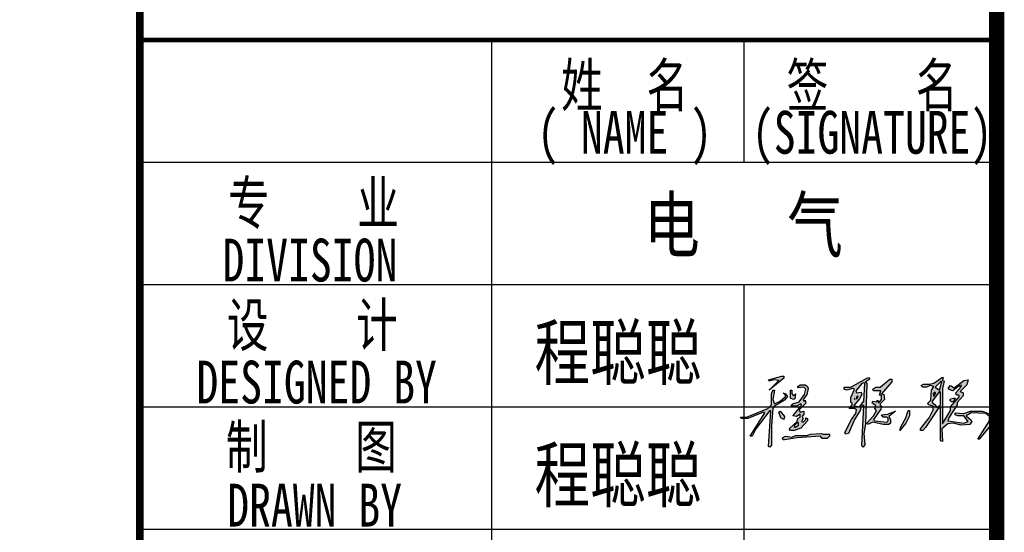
# Model space of a CAD drawing. Extents: x 427948 to 764348, y 274849 to 601549.
# Tile 50 of 212: x 588763 to 595198, y 526229 to 529582. Entities that reach past the tile are written whole.
import ezdxf
from ezdxf.enums import TextEntityAlignment as Align

# ---------------------------------------------------------------- set-up
doc = ezdxf.new("R2010")
doc.units = 0
doc.header["$LTSCALE"] = 1000
doc.header["$MEASUREMENT"] = 0
doc.layers.get('0').update_dxf_attribs({"linetype": 'CONTINUOUS'})
doc.layers.add('PUB_TITLE', color=4, linetype='CONTINUOUS')
doc.layers.add('TK', color=7, linetype='CONTINUOUS')
doc.styles.add('-宋体', font='txt', dxfattribs={"width": 0.8})
doc.styles.add('TKHZ1', font='txt', dxfattribs={"width": 0.8})

# ---------------------------------------------------------------- blocks, each defined once
blk = doc.blocks.new('A$C51992555')
at = {"linetype": 'Continuous'}
h = blk.add_hatch(color=256, dxfattribs=at)
h.dxf.hatch_style = 1
h.paths.add_polyline_path([(110, 19), (112, 18), (121, 18), (121, 15), (118, 12), (111, 12), (109, 15), (77, 13), (60, 10), (58, 10), (57, 13), (61, 15), (70, 14), (75, 16), (90, 16), (95, 18)])
h.paths.add_polyline_path([(79, 33), (78, 34), (73, 29), (74, 27), (79, 30)], flags=16)
h.paths.add_polyline_path([(52, 48), (54, 49), (60, 42), (59, 38), (55, 40)], flags=17)
h.paths.add_polyline_path([(228, 50), (230, 50), (230, 43), (225, 33), (217, 23), (218, 28), (225, 40)])
h.paths.add_polyline_path([(156, 66), (155, 67), (155, 65)], flags=16)
h.paths.add_polyline_path([(290, 67), (292, 67), (290, 62), (287, 62), (285, 64), (286, 66)], flags=17)
h.paths.add_polyline_path([(159, 67), (158, 69), (158, 66)], flags=16)
h.paths.add_polyline_path([(160, 69), (159, 70), (159, 68)], flags=16)
h.paths.add_polyline_path([(266, 74), (264, 75), (262, 73), (263, 69)], flags=16)
h.paths.add_polyline_path([(272, 75), (271, 76), (261, 63), (261, 61), (265, 58), (267, 54), (272, 58)], flags=16)
h.paths.add_polyline_path([(68, 78), (70, 78), (70, 73), (72, 70), (75, 73), (74, 66), (72, 65), (68, 67)], flags=17)
h.paths.add_polyline_path([(44, 78), (46, 78), (44, 65), (46, 59), (54, 63), (61, 69), (61, 71), (58, 74), (61, 73), (64, 69), (60, 64), (46, 56), (44, 53), (42, 29), (42, 3), (40, 0), (38, 1), (41, 49), (40, 50), (21, 25), (16, 15), (13, 15), (33, 47), (31, 48), (10, 39), (1, 39), (0, 41), (8, 41), (37, 53), (42, 58), (42, 73)])
h.paths.add_polyline_path([(301, 84), (300, 85), (300, 83)], flags=16)
h.paths.add_polyline_path([(81, 85), (88, 85), (91, 83), (92, 80), (90, 72), (85, 65), (86, 63), (88, 64), (89, 60), (80, 51), (81, 48), (86, 49), (86, 45), (84, 42), (85, 39), (83, 35), (85, 34), (89, 38), (89, 40), (91, 39), (91, 36), (82, 26), (73, 23), (68, 23), (66, 25), (77, 35), (78, 39), (81, 41), (81, 45), (76, 42), (71, 43), (83, 57), (82, 59), (76, 56), (69, 56), (71, 59), (80, 62), (87, 72), (89, 79), (86, 82), (78, 81), (78, 83)])
h.paths.add_polyline_path([(169, 87), (168, 88), (165, 87), (157, 77), (158, 74), (164, 75), (165, 72), (162, 66), (154, 57), (162, 55), (168, 63)], flags=16)
h.paths.add_polyline_path([(274, 89), (273, 90), (265, 82), (271, 78)], flags=16)
h.paths.add_polyline_path([(203, 93), (206, 93), (206, 89), (192, 73), (195, 72), (196, 65), (190, 59), (190, 57), (192, 56), (191, 52), (181, 38), (183, 36), (199, 34), (201, 36), (201, 39), (199, 41), (194, 41), (192, 44), (200, 45), (211, 49), (202, 42), (204, 38), (204, 33), (202, 31), (194, 31), (180, 34), (173, 31), (172, 33), (181, 43), (185, 50), (183, 53), (184, 57), (179, 60), (180, 63), (185, 62), (187, 64), (188, 60), (192, 65), (192, 71), (189, 71), (191, 77), (181, 77), (180, 79), (184, 82), (190, 82)])
h.paths.add_polyline_path([(172, 94), (174, 95), (176, 93), (170, 89), (172, 87), (170, 32), (168, 19), (169, 4), (167, 0), (165, 2), (168, 57), (167, 58), (164, 55), (163, 50), (155, 38), (147, 19), (143, 18), (142, 20), (151, 38), (157, 46), (158, 51), (155, 53), (148, 53), (152, 58), (152, 60), (150, 61), (150, 68), (155, 79), (153, 80), (144, 78), (141, 79), (141, 82), (150, 82)])
h.paths.add_polyline_path([(274, 95), (276, 95), (275, 91), (277, 90), (275, 80), (275, 32), (286, 50), (286, 55), (298, 69), (297, 71), (294, 71), (293, 74), (300, 82), (298, 84), (289, 77), (283, 79), (283, 81), (286, 84), (291, 81), (304, 91), (310, 92), (308, 85), (299, 76), (303, 74), (303, 70), (295, 61), (295, 58), (284, 41), (282, 36), (304, 33), (310, 35), (304, 43), (296, 43), (292, 44), (292, 47), (304, 46), (313, 49), (329, 49), (340, 45), (342, 42), (342, 35), (339, 28), (325, 11), (323, 11), (339, 36), (339, 42), (334, 46), (314, 47), (307, 43), (314, 37), (315, 35), (312, 31), (300, 30), (290, 33), (282, 32), (274, 25), (275, 8), (272, 9), (272, 53), (270, 54), (252, 27), (248, 23), (245, 23), (245, 25), (257, 40), (262, 51), (262, 56), (256, 58), (255, 60), (259, 64), (260, 78), (263, 83), (258, 84), (253, 82), (248, 82), (246, 84), (249, 86), (258, 86), (264, 88)])
h.paths.add_polyline_path([(56, 97), (59, 97), (59, 94), (39, 78), (52, 91), (45, 92), (39, 90), (38, 92)])
for points in [[(56, 97), (59, 97), (59, 94), (39, 78), (52, 91), (45, 92), (39, 90), (38, 92), (56, 97)], [(172, 94), (174, 95), (176, 93), (170, 89), (172, 87), (170, 32), (168, 19), (169, 4), (167, 0), (165, 2), (168, 57), (167, 58), (164, 55), (163, 50), (155, 38), (147, 19), (143, 18), (142, 20), (151, 38), (157, 46), (158, 51), (155, 53), (148, 53), (152, 58), (152, 60), (150, 61), (150, 68), (155, 79), (153, 80), (144, 78), (141, 79), (141, 82), (150, 82), (172, 94)], [(274, 95), (276, 95), (275, 91), (277, 90), (275, 80), (275, 32), (286, 50), (286, 55), (298, 69), (297, 71), (294, 71), (293, 74), (300, 82), (298, 84), (289, 77), (283, 79), (283, 81), (286, 84), (291, 81), (304, 91), (310, 92), (308, 85), (299, 76), (303, 74), (303, 70), (295, 61), (295, 58), (284, 41), (282, 36), (304, 33), (310, 35), (304, 43), (296, 43), (292, 44), (292, 47), (304, 46), (313, 49), (329, 49), (340, 45), (342, 42), (342, 35), (339, 28), (325, 11), (323, 11), (339, 36), (339, 42), (334, 46), (314, 47), (307, 43), (314, 37), (315, 35), (312, 31), (300, 30), (290, 33), (282, 32), (274, 25), (275, 8), (272, 9), (272, 53), (270, 54), (252, 27), (248, 23), (245, 23), (245, 25), (257, 40), (262, 51), (262, 56), (256, 58), (255, 60), (259, 64), (260, 78), (263, 83), (258, 84), (253, 82), (248, 82), (246, 84), (249, 86), (258, 86), (264, 88), (274, 95)], [(81, 85), (88, 85), (91, 83), (92, 80), (90, 72), (85, 65), (86, 63), (88, 64), (89, 60), (80, 51), (81, 48), (86, 49), (86, 45), (84, 42), (85, 39), (83, 35), (85, 34), (89, 38), (89, 40), (91, 39), (91, 36), (82, 26), (73, 23), (68, 23), (66, 25), (77, 35), (78, 39), (81, 41), (81, 45), (76, 42), (71, 43), (83, 57), (82, 59), (76, 56), (69, 56), (71, 59), (80, 62), (87, 72), (89, 79), (86, 82), (78, 81), (78, 83), (81, 85)], [(169, 87), (168, 88), (165, 87), (157, 77), (158, 74), (164, 75), (165, 72), (162, 66), (154, 57), (162, 55), (168, 63), (169, 87)], [(203, 93), (206, 93), (206, 89), (192, 73), (195, 72), (196, 65), (190, 59), (190, 57), (192, 56), (191, 52), (181, 38), (183, 36), (199, 34), (201, 36), (201, 39), (199, 41), (194, 41), (192, 44), (200, 45), (211, 49), (202, 42), (204, 38), (204, 33), (202, 31), (194, 31), (180, 34), (173, 31), (172, 33), (181, 43), (185, 50), (183, 53), (184, 57), (179, 60), (180, 63), (185, 62), (187, 64), (188, 60), (192, 65), (192, 71), (189, 71), (191, 77), (181, 77), (180, 79), (184, 82), (190, 82), (203, 93)], [(274, 89), (273, 90), (265, 82), (271, 78), (274, 89)], [(301, 84), (300, 85), (300, 83), (301, 84)], [(44, 78), (46, 78), (44, 65), (46, 59), (54, 63), (61, 69), (61, 71), (58, 74), (61, 73), (64, 69), (60, 64), (46, 56), (44, 53), (42, 29), (42, 3), (40, 0), (38, 1), (41, 49), (40, 50), (21, 25), (16, 15), (13, 15), (33, 47), (31, 48), (10, 39), (1, 39), (0, 41), (8, 41), (37, 53), (42, 58), (42, 73), (44, 78)], [(68, 78), (70, 78), (70, 73), (72, 70), (75, 73), (74, 66), (72, 65), (68, 67), (68, 78)], [(159, 67), (158, 69), (158, 66), (159, 67)], [(160, 69), (159, 70), (159, 68), (160, 69)], [(272, 75), (271, 76), (261, 63), (261, 61), (265, 58), (267, 54), (272, 58), (272, 75)], [(266, 74), (264, 75), (262, 73), (263, 69), (266, 74)], [(156, 66), (155, 67), (155, 65), (156, 66)], [(290, 67), (292, 67), (290, 62), (287, 62), (285, 64), (286, 66), (290, 67)], [(52, 48), (54, 49), (60, 42), (59, 38), (55, 40), (52, 48)], [(228, 50), (230, 50), (230, 43), (225, 33), (217, 23), (218, 28), (225, 40), (228, 50)], [(79, 33), (78, 34), (73, 29), (74, 27), (79, 30), (79, 33)], [(110, 19), (112, 18), (121, 18), (121, 15), (118, 12), (111, 12), (109, 15), (77, 13), (60, 10), (58, 10), (57, 13), (61, 15), (70, 14), (75, 16), (90, 16), (95, 18), (110, 19)]]:
    blk.add_lwpolyline(points, dxfattribs=at)
blk = doc.blocks.new('24')
at = {"color": 4}
blk.add_line((-1110888.9, 145318.9), (-1110888.9, 202718.9), dxfattribs=at)
at = {"layer": 'PUB_TITLE'}
for p, q in [((-1110888.9, 145318.9), (-1110888.9, 202718.9)), ((-1114188.9, 154908.4), (-1114188.9, 161318.9)), ((-1112538.9, 160518.9), (-1112538.9, 161318.9)), ((-1116488.9, 160518.9), (-1110888.9, 160518.9)), ((-1116488.9, 159718.9), (-1110888.9, 159718.9)), ((-1112538.9, 154918.9), (-1112538.9, 159718.9)), ((-1116488.9, 158918.9), (-1110888.9, 158918.9)), ((-1116488.9, 158118.9), (-1110888.9, 158118.9))]:
    blk.add_line(p, q, dxfattribs=at)
at = {"layer": 'PUB_TITLE', "linetype": 'Continuous', "const_width": 100}
blk.add_lwpolyline([(-1191488.9, 145318.9), (-1110888.9, 145318.9), (-1110888.9, 202718.9), (-1191488.9, 202718.9)], close=True, dxfattribs=at)
at = {"layer": 'PUB_TITLE'}
for points, const_width in [([(-1116488.9, 145318.9), (-1116488.9, 202718.9)], 50), ([(-1116488.9, 161318.9), (-1110888.9, 161318.9)], 29.8)]:
    blk.add_lwpolyline(points, dxfattribs=dict(at, const_width=const_width))
at = {"layer": 'PUB_TITLE', "linetype": 'Continuous', "const_width": 80}
blk.add_lwpolyline([(-1110888.9, 145318.9), (-1110888.9, 202718.9)], dxfattribs=at)
at = {"linetype": 'Continuous', "xscale": 4.799999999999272, "yscale": 4.799999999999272, "zscale": 4.799999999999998}
blk.add_blockref('A$C51992555', (-1112562.5, 158654.8), dxfattribs=at)
at = {"layer": 'TK'}
for s, height, style, width, p in [('姓  名', 280, '-宋体', 0.75, (-1113320.2, 161028.7)), ('签    名', 280, '-宋体', 0.75, (-1111702.9, 161028.7)), ('( NAME )', 280, '-宋体', 0.75, (-1113320.2, 160693.3)), ('(SIGNATURE)', 280, '-宋体', 0.75, (-1111702.9, 160693.3)), ('专    业', 280, '-宋体', 0.75, (-1115354.3, 160258.9)), ('DIVISION ', 280, '-宋体', 0.75, (-1115305.7, 159879)), ('设    计', 280, '-宋体', 0.75, (-1115362, 159458.9)), ('程聪聪', 350, 'TKHZ1', 0.8, (-1113363.5, 159280.9)), ('DESIGNED BY', 280, '-宋体', 0.75, (-1115332.9, 159081.2)), ('制    图    ', 280, '-宋体', 0.75, (-1115082, 158662.9)), ('程聪聪', 350, 'TKHZ1', 0.8, (-1113363.5, 158480.9)), ('DRAWN BY', 280, '-宋体', 0.75, (-1115346.1, 158276.4))]:
    blk.add_text(s, height=height, dxfattribs=dict(at, style=style, width=width)).set_placement(p, align=Align.MIDDLE)
at = {"layer": 'TK', "style": 'TKHZ1', "width": 0.8}
blk.add_text('电   气', height=350, dxfattribs=at).set_placement((-1112543.5, 159934.4), align=Align.CENTER)

msp = doc.modelspace()

# ---------------------------------------------------------------- block references
msp.add_blockref('24', (1706036.9, 368130.5))

doc.saveas('drawing.dxf')
